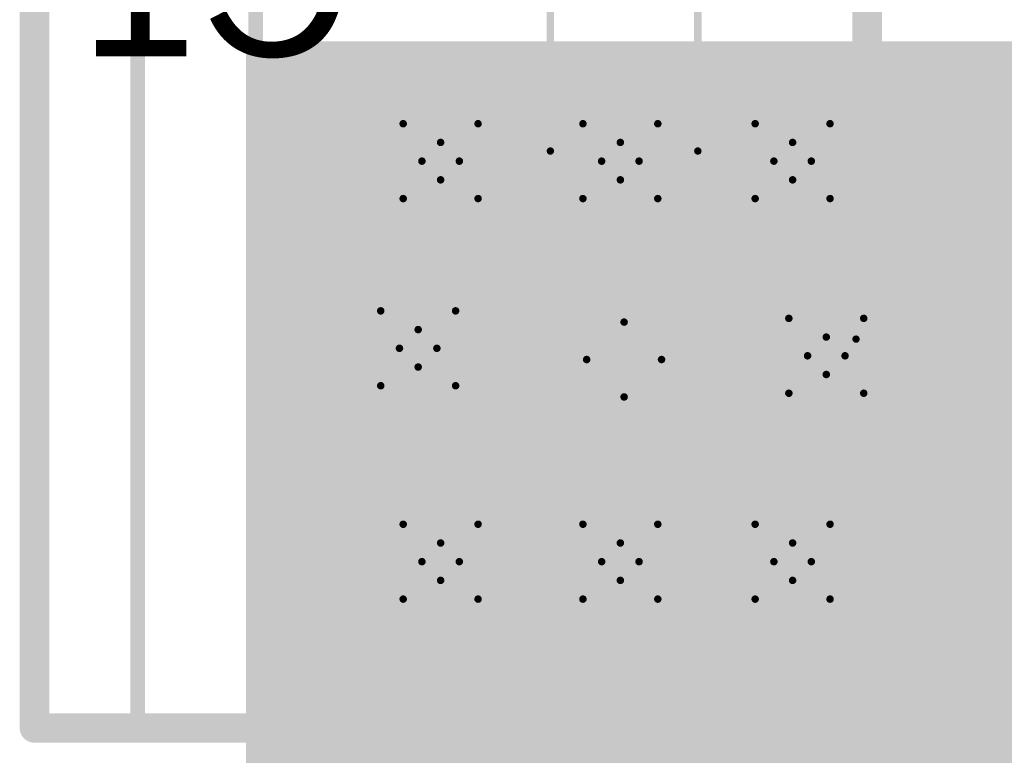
# Model space of a CAD drawing. Header units: inches. Extents: x -0.5 to 14.5, y -1.3 to 8.2.
# Tile 6 of 196: x 0.043 to 0.306, y 1.354 to 1.551. Entities that reach past the tile are written whole.
import ezdxf

# ---------------------------------------------------------------- set-up
doc = ezdxf.new("R2010")
doc.units = ezdxf.units.IN
doc.header["$MEASUREMENT"] = 0
for name, color, linetype in [('Bottom Layer', 5, 'Continuous'), ('Bottom Overlay', 54, 'Continuous'), ('Bottom Paste', 16, 'Continuous'), ('Bottom Solder', 6, 'Continuous'), ('Drill Drawing', 1, 'Continuous'), ('M4 3D STEP Bottom', 56, 'Continuous'), ('M5 Assembly Top', 56, 'Continuous'), ('M6 Assembly Bottom', 56, 'Continuous'), ('Multi-Layer', 9, 'Continuous'), ('Pad Holes', 156, 'Continuous'), ('Signal Layer 1', 16, 'Continuous'), ('Signal Layer 2', 76, 'Continuous'), ('Top Layer', 1, 'Continuous'), ('Top Overlay', 2, 'Continuous'), ('Top Solder', 216, 'Continuous'), ('Via Holes', 16, 'Continuous')]:
    doc.layers.add(name, color=color, linetype=linetype)
doc.styles.add('Arial', font='txt', dxfattribs={"height": 0.2})

# ---------------------------------------------------------------- blocks, each defined once
blk = doc.blocks.new('FP_CGA6P1X7R2A106K250AC_1210_MFG_B_144')
at = {"layer": 'Bottom Layer'}
h = blk.add_hatch(color=5, dxfattribs=at)
edge = h.paths.add_edge_path()
edge.add_arc((-0.08467, 0.04136), 0.00195, 90, 180)
edge.add_line((-0.08661, 0.04136), (-0.08661, -0.04136))
edge.add_arc((-0.08467, -0.04136), 0.00195, 180, 270)
edge.add_line((-0.08467, -0.04331), (-0.04526, -0.04331))
edge.add_arc((-0.04526, -0.04136), 0.00195, 270, 360)
edge.add_line((-0.04331, -0.04136), (-0.04331, 0.04136))
edge.add_arc((-0.04526, 0.04136), 0.00195, 0, 90)
edge.add_line((-0.04526, 0.04331), (-0.08467, 0.04331))
h = blk.add_hatch(color=5, dxfattribs=at)
edge = h.paths.add_edge_path()
edge.add_arc((0.04526, 0.04136), 0.00195, 90, 180)
edge.add_line((0.04331, 0.04136), (0.04331, -0.04136))
edge.add_arc((0.04526, -0.04136), 0.00195, 180, 270)
edge.add_line((0.04526, -0.04331), (0.08467, -0.04331))
edge.add_arc((0.08467, -0.04136), 0.00195, 270, 360)
edge.add_line((0.08661, -0.04136), (0.08661, 0.04136))
edge.add_arc((0.08467, 0.04136), 0.00195, 0, 90)
edge.add_line((0.08467, 0.04331), (0.04526, 0.04331))
at = {"layer": 'Bottom Paste'}
h = blk.add_hatch(color=16, dxfattribs=at)
edge = h.paths.add_edge_path()
edge.add_arc((-0.08467, 0.04136), 0.00195, 90, 180)
edge.add_line((-0.08661, 0.04136), (-0.08661, -0.04136))
edge.add_arc((-0.08467, -0.04136), 0.00195, 180, 270)
edge.add_line((-0.08467, -0.04331), (-0.04526, -0.04331))
edge.add_arc((-0.04526, -0.04136), 0.00195, 270, 360)
edge.add_line((-0.04331, -0.04136), (-0.04331, 0.04136))
edge.add_arc((-0.04526, 0.04136), 0.00195, 0, 90)
edge.add_line((-0.04526, 0.04331), (-0.08467, 0.04331))
h = blk.add_hatch(color=16, dxfattribs=at)
edge = h.paths.add_edge_path()
edge.add_arc((0.04526, 0.04136), 0.00195, 90, 180)
edge.add_line((0.04331, 0.04136), (0.04331, -0.04136))
edge.add_arc((0.04526, -0.04136), 0.00195, 180, 270)
edge.add_line((0.04526, -0.04331), (0.08467, -0.04331))
edge.add_arc((0.08467, -0.04136), 0.00195, 270, 360)
edge.add_line((0.08661, -0.04136), (0.08661, 0.04136))
edge.add_arc((0.08467, 0.04136), 0.00195, 0, 90)
edge.add_line((0.08467, 0.04331), (0.04526, 0.04331))
at = {"layer": 'Bottom Solder'}
h = blk.add_hatch(color=6, dxfattribs=at)
edge = h.paths.add_edge_path()
edge.add_arc((-0.08467, 0.04136), 0.00195, 90, 180)
edge.add_line((-0.08661, 0.04136), (-0.08661, -0.04136))
edge.add_arc((-0.08467, -0.04136), 0.00195, 180, 270)
edge.add_line((-0.08467, -0.04331), (-0.04526, -0.04331))
edge.add_arc((-0.04526, -0.04136), 0.00195, 270, 360)
edge.add_line((-0.04331, -0.04136), (-0.04331, 0.04136))
edge.add_arc((-0.04526, 0.04136), 0.00195, 0, 90)
edge.add_line((-0.04526, 0.04331), (-0.08467, 0.04331))
h = blk.add_hatch(color=6, dxfattribs=at)
edge = h.paths.add_edge_path()
edge.add_arc((0.04526, 0.04136), 0.00195, 90, 180)
edge.add_line((0.04331, 0.04136), (0.04331, -0.04136))
edge.add_arc((0.04526, -0.04136), 0.00195, 180, 270)
edge.add_line((0.04526, -0.04331), (0.08467, -0.04331))
edge.add_arc((0.08467, -0.04136), 0.00195, 270, 360)
edge.add_line((0.08661, -0.04136), (0.08661, 0.04136))
edge.add_arc((0.08467, 0.04136), 0.00195, 0, 90)
edge.add_line((0.08467, 0.04331), (0.04526, 0.04331))
at = {"layer": 'Bottom Overlay'}
for points in [[(0.02854, 0.05512, 0.00591, 0.00591, 0), (-0.02854, 0.05512, 0.00591, 0.00591, 0)], [(0.02854, -0.05512, 0.00591, 0.00591, 0), (-0.02854, -0.05512, 0.00591, 0.00591, 0)]]:
    blk.add_lwpolyline(points, format="xyseb", dxfattribs=at)
for points in [[(-0.03002, 0.05512, 0.00295, 0.00295, 1), (-0.02707, 0.05512, 0.00295, 0.00295, 1)], [(0.02707, 0.05512, 0.00295, 0.00295, 1), (0.03002, 0.05512, 0.00295, 0.00295, 1)], [(-0.03002, -0.05512, 0.00295, 0.00295, 1), (-0.02707, -0.05512, 0.00295, 0.00295, 1)], [(0.02707, -0.05512, 0.00295, 0.00295, 1), (0.03002, -0.05512, 0.00295, 0.00295, 1)]]:
    blk.add_lwpolyline(points, format="xyseb", close=True, dxfattribs=at)
at = {"layer": 'M4 3D STEP Bottom'}
for points in [[(0.09055, 0.05906, 0.00197, 0.00197, 0), (-0.09055, 0.05906, 0.00197, 0.00197, 0)], [(-0.09055, -0.05906, 0.00197, 0.00197, 0), (-0.09055, 0.05906, 0.00197, 0.00197, 0)], [(0.09055, -0.05906, 0.00197, 0.00197, 0), (0.09055, 0.05906, 0.00197, 0.00197, 0)], [(0.09055, -0.05906, 0.00197, 0.00197, 0), (-0.09055, -0.05906, 0.00197, 0.00197, 0)]]:
    blk.add_lwpolyline(points, format="xyseb", dxfattribs=at)
for points in [[(-0.09104, 0.05906, 0.000984, 0.000984, 1), (-0.09006, 0.05906, 0.000984, 0.000984, 1)], [(-0.09104, 0.05906, 0.000984, 0.000984, 1), (-0.09006, 0.05906, 0.000984, 0.000984, 1)], [(0.09006, 0.05906, 0.000984, 0.000984, 1), (0.09104, 0.05906, 0.000984, 0.000984, 1)], [(0.09006, 0.05906, 0.000984, 0.000984, 1), (0.09104, 0.05906, 0.000984, 0.000984, 1)], [(-0.09104, -0.05906, 0.000984, 0.000984, 1), (-0.09006, -0.05906, 0.000984, 0.000984, 1)], [(-0.09104, -0.05906, 0.000984, 0.000984, 1), (-0.09006, -0.05906, 0.000984, 0.000984, 1)], [(0.09006, -0.05906, 0.000984, 0.000984, 1), (0.09104, -0.05906, 0.000984, 0.000984, 1)], [(0.09006, -0.05906, 0.000984, 0.000984, 1), (0.09104, -0.05906, 0.000984, 0.000984, 1)]]:
    blk.add_lwpolyline(points, format="xyseb", close=True, dxfattribs=at)
at = {"layer": 'M6 Assembly Bottom'}
for points in [[(0.07087, 0.05512, 0.00591, 0.00591, 0), (-0.07087, 0.05512, 0.00591, 0.00591, 0)], [(-0.07087, -0.05512, 0.00591, 0.00591, 0), (-0.07087, 0.05512, 0.00591, 0.00591, 0)], [(0.07087, -0.05512, 0.00591, 0.00591, 0), (0.07087, 0.05512, 0.00591, 0.00591, 0)], [(0.07087, -0.05512, 0.00591, 0.00591, 0), (-0.07087, -0.05512, 0.00591, 0.00591, 0)]]:
    blk.add_lwpolyline(points, format="xyseb", dxfattribs=at)
for points in [[(-0.07234, 0.05512, 0.00295, 0.00295, 1), (-0.06939, 0.05512, 0.00295, 0.00295, 1)], [(-0.07234, 0.05512, 0.00295, 0.00295, 1), (-0.06939, 0.05512, 0.00295, 0.00295, 1)], [(0.06939, 0.05512, 0.00295, 0.00295, 1), (0.07234, 0.05512, 0.00295, 0.00295, 1)], [(0.06939, 0.05512, 0.00295, 0.00295, 1), (0.07234, 0.05512, 0.00295, 0.00295, 1)], [(-0.07234, -0.05512, 0.00295, 0.00295, 1), (-0.06939, -0.05512, 0.00295, 0.00295, 1)], [(-0.07234, -0.05512, 0.00295, 0.00295, 1), (-0.06939, -0.05512, 0.00295, 0.00295, 1)], [(0.06939, -0.05512, 0.00295, 0.00295, 1), (0.07234, -0.05512, 0.00295, 0.00295, 1)], [(0.06939, -0.05512, 0.00295, 0.00295, 1), (0.07234, -0.05512, 0.00295, 0.00295, 1)]]:
    blk.add_lwpolyline(points, format="xyseb", close=True, dxfattribs=at)
at = {"layer": 'M6 Assembly Bottom', "style": 'Arial', "text_generation_flag": 2}
blk.add_text('C2', height=0.019685, rotation=-180, dxfattribs=at).set_placement((0.00197, 0.00459))
blk = doc.blocks.new('0603S_B_145')
at = {"layer": 'Bottom Layer'}
for points in [[(-0.02, 0.0175), (-0.02, -0.0175), (-0.04, -0.0175), (-0.04, 0.0175)], [(0.04, 0.0175), (0.04, -0.0175), (0.02, -0.0175), (0.02, 0.0175)]]:
    blk.add_hatch(color=5, dxfattribs=at).paths.add_polyline_path(points)
at = {"layer": 'Bottom Paste'}
for points in [[(-0.02, 0.0175), (-0.02, -0.0175), (-0.04, -0.0175), (-0.04, 0.0175)], [(0.04, 0.0175), (0.04, -0.0175), (0.02, -0.0175), (0.02, 0.0175)]]:
    blk.add_hatch(color=16, dxfattribs=at).paths.add_polyline_path(points)
at = {"layer": 'Bottom Solder'}
for points in [[(-0.01803, 0.01947), (-0.01803, -0.01947), (-0.04197, -0.01947), (-0.04197, 0.01947)], [(0.04197, 0.01947), (0.04197, -0.01947), (0.01803, -0.01947), (0.01803, 0.01947)]]:
    blk.add_hatch(color=6, dxfattribs=at).paths.add_polyline_path(points)
at = {"layer": 'M6 Assembly Bottom'}
for points in [[(0.04331, 0.01969, 0.00197, 0.00197, 0), (-0.04331, 0.01969, 0.00197, 0.00197, 0)], [(-0.04331, -0.01969, 0.00197, 0.00197, 0), (-0.04331, 0.01969, 0.00197, 0.00197, 0)], [(0.04331, -0.01969, 0.00197, 0.00197, 0), (0.04331, 0.01969, 0.00197, 0.00197, 0)], [(0.04331, -0.01969, 0.00197, 0.00197, 0), (-0.04331, -0.01969, 0.00197, 0.00197, 0)]]:
    blk.add_lwpolyline(points, format="xyseb", dxfattribs=at)
for points in [[(-0.0438, 0.01969, 0.000984, 0.000984, 1), (-0.04281, 0.01969, 0.000984, 0.000984, 1)], [(-0.0438, 0.01969, 0.000984, 0.000984, 1), (-0.04281, 0.01969, 0.000984, 0.000984, 1)], [(0.04281, 0.01969, 0.000984, 0.000984, 1), (0.0438, 0.01969, 0.000984, 0.000984, 1)], [(0.04281, 0.01969, 0.000984, 0.000984, 1), (0.0438, 0.01969, 0.000984, 0.000984, 1)], [(-0.0438, -0.01969, 0.000984, 0.000984, 1), (-0.04281, -0.01969, 0.000984, 0.000984, 1)], [(-0.0438, -0.01969, 0.000984, 0.000984, 1), (-0.04281, -0.01969, 0.000984, 0.000984, 1)], [(0.04281, -0.01969, 0.000984, 0.000984, 1), (0.0438, -0.01969, 0.000984, 0.000984, 1)], [(0.04281, -0.01969, 0.000984, 0.000984, 1), (0.0438, -0.01969, 0.000984, 0.000984, 1)]]:
    blk.add_lwpolyline(points, format="xyseb", close=True, dxfattribs=at)
at = {"layer": 'M6 Assembly Bottom', "style": 'Arial', "text_generation_flag": 2}
blk.add_text('C1', height=0.018, rotation=-180, dxfattribs=at).set_placement((-0.03248, 0.00886))
blk = doc.blocks.new('W_____691101710002_158')
at = {"layer": 'Bottom Layer'}
h = blk.add_hatch(color=5, dxfattribs=at)
edge = h.paths.add_edge_path()
edge.add_arc((0.09843, 0), 0.03543, 0, 360)
at = {"layer": 'Bottom Solder'}
h = blk.add_hatch(color=6, dxfattribs=at)
edge = h.paths.add_edge_path()
edge.add_arc((0.09843, 0), 0.0374, 0, 360)
at = {"layer": 'Multi-Layer'}
h = blk.add_hatch(color=9, dxfattribs=at)
edge = h.paths.add_edge_path()
edge.add_arc((0.09843, 0), 0.03543, 0, 360)
at = {"layer": 'Pad Holes'}
h = blk.add_hatch(color=7, dxfattribs=at)
edge = h.paths.add_edge_path()
edge.add_arc((0.09843, 0), 0.02559, 0, 360)
at = {"layer": 'Signal Layer 1'}
h = blk.add_hatch(color=16, dxfattribs=at)
edge = h.paths.add_edge_path()
edge.add_arc((0.09843, 0), 0.03543, 0, 360)
at = {"layer": 'Signal Layer 2'}
h = blk.add_hatch(color=76, dxfattribs=at)
edge = h.paths.add_edge_path()
edge.add_arc((0.09843, 0), 0.03543, 0, 360)
at = {"layer": 'Top Layer'}
h = blk.add_hatch(color=1, dxfattribs=at)
edge = h.paths.add_edge_path()
edge.add_arc((0.09843, 0), 0.03543, 0, 360)
at = {"layer": 'Top Solder'}
h = blk.add_hatch(color=216, dxfattribs=at)
edge = h.paths.add_edge_path()
edge.add_arc((0.09843, 0), 0.0374, 0, 360)
at = {"layer": 'M5 Assembly Top'}
for points in [[(0.19685, -0.15748, 0.00394, 0.00394, 0), (0.19685, 0.19685, 0.00394, 0.00394, 0)], [(0.19685, -0.04528, 0.00394, 0.00394, 0), (0.17323, -0.03544, 0.00394, 0.00394, 0)], [(0.17323, -0.08268, 0.00394, 0.00394, 0), (0.17323, -0.03544, 0.00394, 0.00394, 0)], [(0.17323, -0.08268, 0.00394, 0.00394, 0), (0.19685, -0.07284, 0.00394, 0.00394, 0)], [(0.19685, -0.09843, 0.00394, 0.00394, 0), (-0.19685, -0.09843, 0.00394, 0.00394, 0)], [(0.19685, -0.12992, 0.00394, 0.00394, 0), (-0.19685, -0.12992, 0.00394, 0.00394, 0)], [(0.19685, -0.15748, 0.00394, 0.00394, 0), (-0.19685, -0.15748, 0.00394, 0.00394, 0)]]:
    blk.add_lwpolyline(points, format="xyseb", dxfattribs=at)
for points in [[(0.17224, -0.03544, 0.00197, 0.00197, 1), (0.17421, -0.03544, 0.00197, 0.00197, 1)], [(0.17224, -0.03544, 0.00197, 0.00197, 1), (0.17421, -0.03544, 0.00197, 0.00197, 1)], [(0.19586, -0.04528, 0.00197, 0.00197, 1), (0.19783, -0.04528, 0.00197, 0.00197, 1)], [(0.19586, -0.07284, 0.00197, 0.00197, 1), (0.19783, -0.07284, 0.00197, 0.00197, 1)], [(0.17224, -0.08268, 0.00197, 0.00197, 1), (0.17421, -0.08268, 0.00197, 0.00197, 1)], [(0.17224, -0.08268, 0.00197, 0.00197, 1), (0.17421, -0.08268, 0.00197, 0.00197, 1)], [(0.19586, -0.09843, 0.00197, 0.00197, 1), (0.19783, -0.09843, 0.00197, 0.00197, 1)], [(0.19586, -0.12992, 0.00197, 0.00197, 1), (0.19783, -0.12992, 0.00197, 0.00197, 1)], [(0.19586, -0.15748, 0.00197, 0.00197, 1), (0.19783, -0.15748, 0.00197, 0.00197, 1)], [(0.19586, -0.15748, 0.00197, 0.00197, 1), (0.19783, -0.15748, 0.00197, 0.00197, 1)]]:
    blk.add_lwpolyline(points, format="xyseb", close=True, dxfattribs=at)
at = {"layer": 'Top Overlay'}
for points in [[(0.19685, -0.15748, 0.00787, 0.00787, 0), (0.19685, 0.13189, 0.00787, 0.00787, 0)], [(0.19685, -0.15748, 0.00787, 0.00787, 0), (-0.19685, -0.15748, 0.00787, 0.00787, 0)]]:
    blk.add_lwpolyline(points, format="xyseb", dxfattribs=at)
blk.add_lwpolyline([(0.19488, -0.15748, 0.00394, 0.00394, 1), (0.19882, -0.15748, 0.00394, 0.00394, 1)], format="xyseb", close=True, dxfattribs=at)
blk.add_lwpolyline([(0.19488, -0.15748, 0.00394, 0.00394, 1), (0.19882, -0.15748, 0.00394, 0.00394, 1)], format="xyseb", close=True, dxfattribs=at)

msp = doc.modelspace()

# ---------------------------------------------------------------- hatches: boundary and pattern name
at = {"layer": 'Bottom Layer'}
msp.add_hatch(color=5, dxfattribs=at).paths.add_polyline_path([(0.553, 1.38628), (0.3753, 1.218), (0.103, 1.218), (0.103, 1.545), (0.553, 1.545)])
h = msp.add_hatch(color=5, dxfattribs=at)
edge = h.paths.add_edge_path()
edge.add_arc((0.155, 1.513), 0.01, 0, 360)
h = msp.add_hatch(color=5, dxfattribs=at)
edge = h.paths.add_edge_path()
edge.add_arc((0.203, 1.513), 0.01, 0, 360)
h = msp.add_hatch(color=5, dxfattribs=at)
edge = h.paths.add_edge_path()
edge.add_arc((0.249, 1.513), 0.01, 0, 360)
h = msp.add_hatch(color=5, dxfattribs=at)
edge = h.paths.add_edge_path()
edge.add_arc((0.149, 1.463), 0.01, 0, 360)
h = msp.add_hatch(color=5, dxfattribs=at)
edge = h.paths.add_edge_path()
edge.add_arc((0.258, 1.461), 0.01, 0, 360)
h = msp.add_hatch(color=5, dxfattribs=at)
edge = h.paths.add_edge_path()
edge.add_arc((0.155, 1.406), 0.01, 0, 360)
h = msp.add_hatch(color=5, dxfattribs=at)
edge = h.paths.add_edge_path()
edge.add_arc((0.203, 1.406), 0.01, 0, 360)
h = msp.add_hatch(color=5, dxfattribs=at)
edge = h.paths.add_edge_path()
edge.add_arc((0.249, 1.406), 0.01, 0, 360)
at = {"layer": 'Bottom Solder'}
h = msp.add_hatch(color=6, dxfattribs=at)
edge = h.paths.add_edge_path()
edge.add_arc((0.155, 1.513), 0.01197, 0, 360)
h = msp.add_hatch(color=6, dxfattribs=at)
edge = h.paths.add_edge_path()
edge.add_arc((0.203, 1.513), 0.01197, 0, 360)
h = msp.add_hatch(color=6, dxfattribs=at)
edge = h.paths.add_edge_path()
edge.add_arc((0.249, 1.513), 0.01197, 0, 360)
h = msp.add_hatch(color=6, dxfattribs=at)
edge = h.paths.add_edge_path()
edge.add_arc((0.149, 1.463), 0.01197, 0, 360)
h = msp.add_hatch(color=6, dxfattribs=at)
edge = h.paths.add_edge_path()
edge.add_arc((0.258, 1.461), 0.01197, 0, 360)
h = msp.add_hatch(color=6, dxfattribs=at)
edge = h.paths.add_edge_path()
edge.add_arc((0.155, 1.406), 0.01197, 0, 360)
h = msp.add_hatch(color=6, dxfattribs=at)
edge = h.paths.add_edge_path()
edge.add_arc((0.203, 1.406), 0.01197, 0, 360)
h = msp.add_hatch(color=6, dxfattribs=at)
edge = h.paths.add_edge_path()
edge.add_arc((0.249, 1.406), 0.01197, 0, 360)
at = {"layer": 'Signal Layer 1'}
h = msp.add_hatch(color=16, dxfattribs=at)
edge = h.paths.add_edge_path()
edge.add_arc((0.155, 1.513), 0.01, 0, 360)
h = msp.add_hatch(color=16, dxfattribs=at)
edge = h.paths.add_edge_path()
edge.add_arc((0.203, 1.513), 0.01, 0, 360)
h = msp.add_hatch(color=16, dxfattribs=at)
edge = h.paths.add_edge_path()
edge.add_arc((0.249, 1.513), 0.01, 0, 360)
h = msp.add_hatch(color=16, dxfattribs=at)
edge = h.paths.add_edge_path()
edge.add_arc((0.149, 1.463), 0.01, 0, 360)
h = msp.add_hatch(color=16, dxfattribs=at)
edge = h.paths.add_edge_path()
edge.add_arc((0.258, 1.461), 0.01, 0, 360)
h = msp.add_hatch(color=16, dxfattribs=at)
edge = h.paths.add_edge_path()
edge.add_arc((0.155, 1.406), 0.01, 0, 360)
h = msp.add_hatch(color=16, dxfattribs=at)
edge = h.paths.add_edge_path()
edge.add_arc((0.203, 1.406), 0.01, 0, 360)
h = msp.add_hatch(color=16, dxfattribs=at)
edge = h.paths.add_edge_path()
edge.add_arc((0.249, 1.406), 0.01, 0, 360)
at = {"layer": 'Signal Layer 2'}
h = msp.add_hatch(color=76, dxfattribs=at)
edge = h.paths.add_edge_path()
edge.add_arc((0.155, 1.513), 0.01, 0, 360)
h = msp.add_hatch(color=76, dxfattribs=at)
edge = h.paths.add_edge_path()
edge.add_arc((0.203, 1.513), 0.01, 0, 360)
h = msp.add_hatch(color=76, dxfattribs=at)
edge = h.paths.add_edge_path()
edge.add_arc((0.249, 1.513), 0.01, 0, 360)
h = msp.add_hatch(color=76, dxfattribs=at)
edge = h.paths.add_edge_path()
edge.add_arc((0.149, 1.463), 0.01, 0, 360)
h = msp.add_hatch(color=76, dxfattribs=at)
edge = h.paths.add_edge_path()
edge.add_arc((0.258, 1.461), 0.01, 0, 360)
h = msp.add_hatch(color=76, dxfattribs=at)
edge = h.paths.add_edge_path()
edge.add_arc((0.155, 1.406), 0.01, 0, 360)
h = msp.add_hatch(color=76, dxfattribs=at)
edge = h.paths.add_edge_path()
edge.add_arc((0.203, 1.406), 0.01, 0, 360)
h = msp.add_hatch(color=76, dxfattribs=at)
edge = h.paths.add_edge_path()
edge.add_arc((0.249, 1.406), 0.01, 0, 360)
at = {"layer": 'Top Layer'}
msp.add_hatch(color=1, dxfattribs=at).paths.add_polyline_path([(0.299, 1.222), (0.109, 1.222), (0.109, 1.545), (0.299, 1.545)])
h = msp.add_hatch(color=1, dxfattribs=at)
edge = h.paths.add_edge_path()
edge.add_arc((0.155, 1.513), 0.01, 0, 360)
h = msp.add_hatch(color=1, dxfattribs=at)
edge = h.paths.add_edge_path()
edge.add_arc((0.203, 1.513), 0.01, 0, 360)
h = msp.add_hatch(color=1, dxfattribs=at)
edge = h.paths.add_edge_path()
edge.add_arc((0.249, 1.513), 0.01, 0, 360)
h = msp.add_hatch(color=1, dxfattribs=at)
edge = h.paths.add_edge_path()
edge.add_arc((0.149, 1.463), 0.01, 0, 360)
h = msp.add_hatch(color=1, dxfattribs=at)
edge = h.paths.add_edge_path()
edge.add_arc((0.258, 1.461), 0.01, 0, 360)
h = msp.add_hatch(color=1, dxfattribs=at)
edge = h.paths.add_edge_path()
edge.add_arc((0.155, 1.406), 0.01, 0, 360)
h = msp.add_hatch(color=1, dxfattribs=at)
edge = h.paths.add_edge_path()
edge.add_arc((0.203, 1.406), 0.01, 0, 360)
h = msp.add_hatch(color=1, dxfattribs=at)
edge = h.paths.add_edge_path()
edge.add_arc((0.249, 1.406), 0.01, 0, 360)
at = {"layer": 'Top Solder'}
h = msp.add_hatch(color=216, dxfattribs=at)
edge = h.paths.add_edge_path()
edge.add_arc((0.155, 1.513), 0.01197, 0, 360)
h = msp.add_hatch(color=216, dxfattribs=at)
edge = h.paths.add_edge_path()
edge.add_arc((0.203, 1.513), 0.01197, 0, 360)
h = msp.add_hatch(color=216, dxfattribs=at)
edge = h.paths.add_edge_path()
edge.add_arc((0.249, 1.513), 0.01197, 0, 360)
h = msp.add_hatch(color=216, dxfattribs=at)
edge = h.paths.add_edge_path()
edge.add_arc((0.149, 1.463), 0.01197, 0, 360)
h = msp.add_hatch(color=216, dxfattribs=at)
edge = h.paths.add_edge_path()
edge.add_arc((0.258, 1.461), 0.01197, 0, 360)
h = msp.add_hatch(color=216, dxfattribs=at)
edge = h.paths.add_edge_path()
edge.add_arc((0.155, 1.406), 0.01197, 0, 360)
h = msp.add_hatch(color=216, dxfattribs=at)
edge = h.paths.add_edge_path()
edge.add_arc((0.203, 1.406), 0.01197, 0, 360)
h = msp.add_hatch(color=216, dxfattribs=at)
edge = h.paths.add_edge_path()
edge.add_arc((0.249, 1.406), 0.01197, 0, 360)
at = {"layer": 'Via Holes'}
h = msp.add_hatch(color=7, dxfattribs=at)
edge = h.paths.add_edge_path()
edge.add_arc((0.155, 1.513), 0.004, 0, 360)
h = msp.add_hatch(color=7, dxfattribs=at)
edge = h.paths.add_edge_path()
edge.add_arc((0.203, 1.513), 0.004, 0, 360)
h = msp.add_hatch(color=7, dxfattribs=at)
edge = h.paths.add_edge_path()
edge.add_arc((0.249, 1.513), 0.004, 0, 360)
h = msp.add_hatch(color=7, dxfattribs=at)
edge = h.paths.add_edge_path()
edge.add_arc((0.149, 1.463), 0.004, 0, 360)
h = msp.add_hatch(color=7, dxfattribs=at)
edge = h.paths.add_edge_path()
edge.add_arc((0.258, 1.461), 0.004, 0, 360)
h = msp.add_hatch(color=7, dxfattribs=at)
edge = h.paths.add_edge_path()
edge.add_arc((0.155, 1.406), 0.004, 0, 360)
h = msp.add_hatch(color=7, dxfattribs=at)
edge = h.paths.add_edge_path()
edge.add_arc((0.203, 1.406), 0.004, 0, 360)
h = msp.add_hatch(color=7, dxfattribs=at)
edge = h.paths.add_edge_path()
edge.add_arc((0.249, 1.406), 0.004, 0, 360)

# ---------------------------------------------------------------- linework, layer by layer
at = {"layer": 'Drill Drawing'}
for points in [[(0.145, 1.523, 0.002, 0.002, 0), (0.155, 1.518, 0.002, 0.002, 0)], [(0.145, 1.523, 0.002, 0.002, 0), (0.15, 1.513, 0.002, 0.002, 0)], [(0.155, 1.518, 0.002, 0.002, 0), (0.165, 1.523, 0.002, 0.002, 0)], [(0.16, 1.513, 0.002, 0.002, 0), (0.165, 1.523, 0.002, 0.002, 0)], [(0.193, 1.523, 0.002, 0.002, 0), (0.203, 1.518, 0.002, 0.002, 0)], [(0.193, 1.523, 0.002, 0.002, 0), (0.198, 1.513, 0.002, 0.002, 0)], [(0.203, 1.518, 0.002, 0.002, 0), (0.213, 1.523, 0.002, 0.002, 0)], [(0.208, 1.513, 0.002, 0.002, 0), (0.213, 1.523, 0.002, 0.002, 0)], [(0.239, 1.523, 0.002, 0.002, 0), (0.249, 1.518, 0.002, 0.002, 0)], [(0.239, 1.523, 0.002, 0.002, 0), (0.244, 1.513, 0.002, 0.002, 0)], [(0.249, 1.518, 0.002, 0.002, 0), (0.259, 1.523, 0.002, 0.002, 0)], [(0.254, 1.513, 0.002, 0.002, 0), (0.259, 1.523, 0.002, 0.002, 0)], [(0.145, 1.503, 0.002, 0.002, 0), (0.15, 1.513, 0.002, 0.002, 0)], [(0.16, 1.513, 0.002, 0.002, 0), (0.165, 1.503, 0.002, 0.002, 0)], [(0.193, 1.503, 0.002, 0.002, 0), (0.198, 1.513, 0.002, 0.002, 0)], [(0.208, 1.513, 0.002, 0.002, 0), (0.213, 1.503, 0.002, 0.002, 0)], [(0.239, 1.503, 0.002, 0.002, 0), (0.244, 1.513, 0.002, 0.002, 0)], [(0.254, 1.513, 0.002, 0.002, 0), (0.259, 1.503, 0.002, 0.002, 0)], [(0.145, 1.503, 0.002, 0.002, 0), (0.155, 1.508, 0.002, 0.002, 0)], [(0.155, 1.508, 0.002, 0.002, 0), (0.165, 1.503, 0.002, 0.002, 0)], [(0.193, 1.503, 0.002, 0.002, 0), (0.203, 1.508, 0.002, 0.002, 0)], [(0.203, 1.508, 0.002, 0.002, 0), (0.213, 1.503, 0.002, 0.002, 0)], [(0.239, 1.503, 0.002, 0.002, 0), (0.249, 1.508, 0.002, 0.002, 0)], [(0.249, 1.508, 0.002, 0.002, 0), (0.259, 1.503, 0.002, 0.002, 0)], [(0.139, 1.473, 0.002, 0.002, 0), (0.149, 1.468, 0.002, 0.002, 0)], [(0.139, 1.473, 0.002, 0.002, 0), (0.144, 1.463, 0.002, 0.002, 0)], [(0.149, 1.468, 0.002, 0.002, 0), (0.159, 1.473, 0.002, 0.002, 0)], [(0.154, 1.463, 0.002, 0.002, 0), (0.159, 1.473, 0.002, 0.002, 0)], [(0.194, 1.46, 0.002, 0.002, 0), (0.204, 1.47, 0.002, 0.002, 0)], [(0.204, 1.47, 0.002, 0.002, 0), (0.214, 1.46, 0.002, 0.002, 0)], [(0.248, 1.471, 0.002, 0.002, 0), (0.258, 1.466, 0.002, 0.002, 0)], [(0.248, 1.471, 0.002, 0.002, 0), (0.253, 1.461, 0.002, 0.002, 0)], [(0.258, 1.466, 0.002, 0.002, 0), (0.268, 1.471, 0.002, 0.002, 0)], [(0.263, 1.461, 0.002, 0.002, 0), (0.268, 1.471, 0.002, 0.002, 0)], [(0.139, 1.453, 0.002, 0.002, 0), (0.144, 1.463, 0.002, 0.002, 0)], [(0.154, 1.463, 0.002, 0.002, 0), (0.159, 1.453, 0.002, 0.002, 0)], [(0.194, 1.46, 0.002, 0.002, 0), (0.204, 1.45, 0.002, 0.002, 0)], [(0.204, 1.45, 0.002, 0.002, 0), (0.214, 1.46, 0.002, 0.002, 0)], [(0.248, 1.451, 0.002, 0.002, 0), (0.253, 1.461, 0.002, 0.002, 0)], [(0.263, 1.461, 0.002, 0.002, 0), (0.268, 1.451, 0.002, 0.002, 0)], [(0.139, 1.453, 0.002, 0.002, 0), (0.149, 1.458, 0.002, 0.002, 0)], [(0.149, 1.458, 0.002, 0.002, 0), (0.159, 1.453, 0.002, 0.002, 0)], [(0.248, 1.451, 0.002, 0.002, 0), (0.258, 1.456, 0.002, 0.002, 0)], [(0.258, 1.456, 0.002, 0.002, 0), (0.268, 1.451, 0.002, 0.002, 0)], [(0.145, 1.416, 0.002, 0.002, 0), (0.155, 1.411, 0.002, 0.002, 0)], [(0.145, 1.416, 0.002, 0.002, 0), (0.15, 1.406, 0.002, 0.002, 0)], [(0.155, 1.411, 0.002, 0.002, 0), (0.165, 1.416, 0.002, 0.002, 0)], [(0.16, 1.406, 0.002, 0.002, 0), (0.165, 1.416, 0.002, 0.002, 0)], [(0.193, 1.416, 0.002, 0.002, 0), (0.203, 1.411, 0.002, 0.002, 0)], [(0.193, 1.416, 0.002, 0.002, 0), (0.198, 1.406, 0.002, 0.002, 0)], [(0.203, 1.411, 0.002, 0.002, 0), (0.213, 1.416, 0.002, 0.002, 0)], [(0.208, 1.406, 0.002, 0.002, 0), (0.213, 1.416, 0.002, 0.002, 0)], [(0.239, 1.416, 0.002, 0.002, 0), (0.249, 1.411, 0.002, 0.002, 0)], [(0.239, 1.416, 0.002, 0.002, 0), (0.244, 1.406, 0.002, 0.002, 0)], [(0.249, 1.411, 0.002, 0.002, 0), (0.259, 1.416, 0.002, 0.002, 0)], [(0.254, 1.406, 0.002, 0.002, 0), (0.259, 1.416, 0.002, 0.002, 0)], [(0.145, 1.396, 0.002, 0.002, 0), (0.15, 1.406, 0.002, 0.002, 0)], [(0.16, 1.406, 0.002, 0.002, 0), (0.165, 1.396, 0.002, 0.002, 0)], [(0.193, 1.396, 0.002, 0.002, 0), (0.198, 1.406, 0.002, 0.002, 0)], [(0.208, 1.406, 0.002, 0.002, 0), (0.213, 1.396, 0.002, 0.002, 0)], [(0.239, 1.396, 0.002, 0.002, 0), (0.244, 1.406, 0.002, 0.002, 0)], [(0.254, 1.406, 0.002, 0.002, 0), (0.259, 1.396, 0.002, 0.002, 0)], [(0.145, 1.396, 0.002, 0.002, 0), (0.155, 1.401, 0.002, 0.002, 0)], [(0.155, 1.401, 0.002, 0.002, 0), (0.165, 1.396, 0.002, 0.002, 0)], [(0.193, 1.396, 0.002, 0.002, 0), (0.203, 1.401, 0.002, 0.002, 0)], [(0.203, 1.401, 0.002, 0.002, 0), (0.213, 1.396, 0.002, 0.002, 0)], [(0.239, 1.396, 0.002, 0.002, 0), (0.249, 1.401, 0.002, 0.002, 0)], [(0.249, 1.401, 0.002, 0.002, 0), (0.259, 1.396, 0.002, 0.002, 0)]]:
    msp.add_lwpolyline(points, format="xyseb", dxfattribs=at)
for points in [[(0.1445, 1.523, 0.001, 0.001, 1), (0.1455, 1.523, 0.001, 0.001, 1)], [(0.1445, 1.523, 0.001, 0.001, 1), (0.1455, 1.523, 0.001, 0.001, 1)], [(0.1645, 1.523, 0.001, 0.001, 1), (0.1655, 1.523, 0.001, 0.001, 1)], [(0.1645, 1.523, 0.001, 0.001, 1), (0.1655, 1.523, 0.001, 0.001, 1)], [(0.1925, 1.523, 0.001, 0.001, 1), (0.1935, 1.523, 0.001, 0.001, 1)], [(0.1925, 1.523, 0.001, 0.001, 1), (0.1935, 1.523, 0.001, 0.001, 1)], [(0.2125, 1.523, 0.001, 0.001, 1), (0.2135, 1.523, 0.001, 0.001, 1)], [(0.2125, 1.523, 0.001, 0.001, 1), (0.2135, 1.523, 0.001, 0.001, 1)], [(0.2385, 1.523, 0.001, 0.001, 1), (0.2395, 1.523, 0.001, 0.001, 1)], [(0.2385, 1.523, 0.001, 0.001, 1), (0.2395, 1.523, 0.001, 0.001, 1)], [(0.2585, 1.523, 0.001, 0.001, 1), (0.2595, 1.523, 0.001, 0.001, 1)], [(0.2585, 1.523, 0.001, 0.001, 1), (0.2595, 1.523, 0.001, 0.001, 1)], [(0.1545, 1.518, 0.001, 0.001, 1), (0.1555, 1.518, 0.001, 0.001, 1)], [(0.1545, 1.518, 0.001, 0.001, 1), (0.1555, 1.518, 0.001, 0.001, 1)], [(0.2025, 1.518, 0.001, 0.001, 1), (0.2035, 1.518, 0.001, 0.001, 1)], [(0.2025, 1.518, 0.001, 0.001, 1), (0.2035, 1.518, 0.001, 0.001, 1)], [(0.2485, 1.518, 0.001, 0.001, 1), (0.2495, 1.518, 0.001, 0.001, 1)], [(0.2485, 1.518, 0.001, 0.001, 1), (0.2495, 1.518, 0.001, 0.001, 1)], [(0.1495, 1.513, 0.001, 0.001, 1), (0.1505, 1.513, 0.001, 0.001, 1)], [(0.1495, 1.513, 0.001, 0.001, 1), (0.1505, 1.513, 0.001, 0.001, 1)], [(0.1595, 1.513, 0.001, 0.001, 1), (0.1605, 1.513, 0.001, 0.001, 1)], [(0.1595, 1.513, 0.001, 0.001, 1), (0.1605, 1.513, 0.001, 0.001, 1)], [(0.1975, 1.513, 0.001, 0.001, 1), (0.1985, 1.513, 0.001, 0.001, 1)], [(0.1975, 1.513, 0.001, 0.001, 1), (0.1985, 1.513, 0.001, 0.001, 1)], [(0.2075, 1.513, 0.001, 0.001, 1), (0.2085, 1.513, 0.001, 0.001, 1)], [(0.2075, 1.513, 0.001, 0.001, 1), (0.2085, 1.513, 0.001, 0.001, 1)], [(0.2435, 1.513, 0.001, 0.001, 1), (0.2445, 1.513, 0.001, 0.001, 1)], [(0.2435, 1.513, 0.001, 0.001, 1), (0.2445, 1.513, 0.001, 0.001, 1)], [(0.2535, 1.513, 0.001, 0.001, 1), (0.2545, 1.513, 0.001, 0.001, 1)], [(0.2535, 1.513, 0.001, 0.001, 1), (0.2545, 1.513, 0.001, 0.001, 1)], [(0.1545, 1.508, 0.001, 0.001, 1), (0.1555, 1.508, 0.001, 0.001, 1)], [(0.1545, 1.508, 0.001, 0.001, 1), (0.1555, 1.508, 0.001, 0.001, 1)], [(0.2025, 1.508, 0.001, 0.001, 1), (0.2035, 1.508, 0.001, 0.001, 1)], [(0.2025, 1.508, 0.001, 0.001, 1), (0.2035, 1.508, 0.001, 0.001, 1)], [(0.2485, 1.508, 0.001, 0.001, 1), (0.2495, 1.508, 0.001, 0.001, 1)], [(0.2485, 1.508, 0.001, 0.001, 1), (0.2495, 1.508, 0.001, 0.001, 1)], [(0.1445, 1.503, 0.001, 0.001, 1), (0.1455, 1.503, 0.001, 0.001, 1)], [(0.1445, 1.503, 0.001, 0.001, 1), (0.1455, 1.503, 0.001, 0.001, 1)], [(0.1645, 1.503, 0.001, 0.001, 1), (0.1655, 1.503, 0.001, 0.001, 1)], [(0.1645, 1.503, 0.001, 0.001, 1), (0.1655, 1.503, 0.001, 0.001, 1)], [(0.1925, 1.503, 0.001, 0.001, 1), (0.1935, 1.503, 0.001, 0.001, 1)], [(0.1925, 1.503, 0.001, 0.001, 1), (0.1935, 1.503, 0.001, 0.001, 1)], [(0.2125, 1.503, 0.001, 0.001, 1), (0.2135, 1.503, 0.001, 0.001, 1)], [(0.2125, 1.503, 0.001, 0.001, 1), (0.2135, 1.503, 0.001, 0.001, 1)], [(0.2385, 1.503, 0.001, 0.001, 1), (0.2395, 1.503, 0.001, 0.001, 1)], [(0.2385, 1.503, 0.001, 0.001, 1), (0.2395, 1.503, 0.001, 0.001, 1)], [(0.2585, 1.503, 0.001, 0.001, 1), (0.2595, 1.503, 0.001, 0.001, 1)], [(0.2585, 1.503, 0.001, 0.001, 1), (0.2595, 1.503, 0.001, 0.001, 1)], [(0.1385, 1.473, 0.001, 0.001, 1), (0.1395, 1.473, 0.001, 0.001, 1)], [(0.1385, 1.473, 0.001, 0.001, 1), (0.1395, 1.473, 0.001, 0.001, 1)], [(0.1585, 1.473, 0.001, 0.001, 1), (0.1595, 1.473, 0.001, 0.001, 1)], [(0.1585, 1.473, 0.001, 0.001, 1), (0.1595, 1.473, 0.001, 0.001, 1)], [(0.2035, 1.47, 0.001, 0.001, 1), (0.2045, 1.47, 0.001, 0.001, 1)], [(0.2035, 1.47, 0.001, 0.001, 1), (0.2045, 1.47, 0.001, 0.001, 1)], [(0.2475, 1.471, 0.001, 0.001, 1), (0.2485, 1.471, 0.001, 0.001, 1)], [(0.2475, 1.471, 0.001, 0.001, 1), (0.2485, 1.471, 0.001, 0.001, 1)], [(0.2675, 1.471, 0.001, 0.001, 1), (0.2685, 1.471, 0.001, 0.001, 1)], [(0.2675, 1.471, 0.001, 0.001, 1), (0.2685, 1.471, 0.001, 0.001, 1)], [(0.1485, 1.468, 0.001, 0.001, 1), (0.1495, 1.468, 0.001, 0.001, 1)], [(0.1485, 1.468, 0.001, 0.001, 1), (0.1495, 1.468, 0.001, 0.001, 1)], [(0.2575, 1.466, 0.001, 0.001, 1), (0.2585, 1.466, 0.001, 0.001, 1)], [(0.2575, 1.466, 0.001, 0.001, 1), (0.2585, 1.466, 0.001, 0.001, 1)], [(0.1435, 1.463, 0.001, 0.001, 1), (0.1445, 1.463, 0.001, 0.001, 1)], [(0.1435, 1.463, 0.001, 0.001, 1), (0.1445, 1.463, 0.001, 0.001, 1)], [(0.1535, 1.463, 0.001, 0.001, 1), (0.1545, 1.463, 0.001, 0.001, 1)], [(0.1535, 1.463, 0.001, 0.001, 1), (0.1545, 1.463, 0.001, 0.001, 1)], [(0.1935, 1.46, 0.001, 0.001, 1), (0.1945, 1.46, 0.001, 0.001, 1)], [(0.1935, 1.46, 0.001, 0.001, 1), (0.1945, 1.46, 0.001, 0.001, 1)], [(0.2135, 1.46, 0.001, 0.001, 1), (0.2145, 1.46, 0.001, 0.001, 1)], [(0.2135, 1.46, 0.001, 0.001, 1), (0.2145, 1.46, 0.001, 0.001, 1)], [(0.2525, 1.461, 0.001, 0.001, 1), (0.2535, 1.461, 0.001, 0.001, 1)], [(0.2525, 1.461, 0.001, 0.001, 1), (0.2535, 1.461, 0.001, 0.001, 1)], [(0.2625, 1.461, 0.001, 0.001, 1), (0.2635, 1.461, 0.001, 0.001, 1)], [(0.2625, 1.461, 0.001, 0.001, 1), (0.2635, 1.461, 0.001, 0.001, 1)], [(0.1485, 1.458, 0.001, 0.001, 1), (0.1495, 1.458, 0.001, 0.001, 1)], [(0.1485, 1.458, 0.001, 0.001, 1), (0.1495, 1.458, 0.001, 0.001, 1)], [(0.2575, 1.456, 0.001, 0.001, 1), (0.2585, 1.456, 0.001, 0.001, 1)], [(0.2575, 1.456, 0.001, 0.001, 1), (0.2585, 1.456, 0.001, 0.001, 1)], [(0.1385, 1.453, 0.001, 0.001, 1), (0.1395, 1.453, 0.001, 0.001, 1)], [(0.1385, 1.453, 0.001, 0.001, 1), (0.1395, 1.453, 0.001, 0.001, 1)], [(0.1585, 1.453, 0.001, 0.001, 1), (0.1595, 1.453, 0.001, 0.001, 1)], [(0.1585, 1.453, 0.001, 0.001, 1), (0.1595, 1.453, 0.001, 0.001, 1)], [(0.2475, 1.451, 0.001, 0.001, 1), (0.2485, 1.451, 0.001, 0.001, 1)], [(0.2475, 1.451, 0.001, 0.001, 1), (0.2485, 1.451, 0.001, 0.001, 1)], [(0.2675, 1.451, 0.001, 0.001, 1), (0.2685, 1.451, 0.001, 0.001, 1)], [(0.2675, 1.451, 0.001, 0.001, 1), (0.2685, 1.451, 0.001, 0.001, 1)], [(0.2035, 1.45, 0.001, 0.001, 1), (0.2045, 1.45, 0.001, 0.001, 1)], [(0.2035, 1.45, 0.001, 0.001, 1), (0.2045, 1.45, 0.001, 0.001, 1)], [(0.1445, 1.416, 0.001, 0.001, 1), (0.1455, 1.416, 0.001, 0.001, 1)], [(0.1445, 1.416, 0.001, 0.001, 1), (0.1455, 1.416, 0.001, 0.001, 1)], [(0.1645, 1.416, 0.001, 0.001, 1), (0.1655, 1.416, 0.001, 0.001, 1)], [(0.1645, 1.416, 0.001, 0.001, 1), (0.1655, 1.416, 0.001, 0.001, 1)], [(0.1925, 1.416, 0.001, 0.001, 1), (0.1935, 1.416, 0.001, 0.001, 1)], [(0.1925, 1.416, 0.001, 0.001, 1), (0.1935, 1.416, 0.001, 0.001, 1)], [(0.2125, 1.416, 0.001, 0.001, 1), (0.2135, 1.416, 0.001, 0.001, 1)], [(0.2125, 1.416, 0.001, 0.001, 1), (0.2135, 1.416, 0.001, 0.001, 1)], [(0.2385, 1.416, 0.001, 0.001, 1), (0.2395, 1.416, 0.001, 0.001, 1)], [(0.2385, 1.416, 0.001, 0.001, 1), (0.2395, 1.416, 0.001, 0.001, 1)], [(0.2585, 1.416, 0.001, 0.001, 1), (0.2595, 1.416, 0.001, 0.001, 1)], [(0.2585, 1.416, 0.001, 0.001, 1), (0.2595, 1.416, 0.001, 0.001, 1)], [(0.1545, 1.411, 0.001, 0.001, 1), (0.1555, 1.411, 0.001, 0.001, 1)], [(0.1545, 1.411, 0.001, 0.001, 1), (0.1555, 1.411, 0.001, 0.001, 1)], [(0.2025, 1.411, 0.001, 0.001, 1), (0.2035, 1.411, 0.001, 0.001, 1)], [(0.2025, 1.411, 0.001, 0.001, 1), (0.2035, 1.411, 0.001, 0.001, 1)], [(0.2485, 1.411, 0.001, 0.001, 1), (0.2495, 1.411, 0.001, 0.001, 1)], [(0.2485, 1.411, 0.001, 0.001, 1), (0.2495, 1.411, 0.001, 0.001, 1)], [(0.1495, 1.406, 0.001, 0.001, 1), (0.1505, 1.406, 0.001, 0.001, 1)], [(0.1495, 1.406, 0.001, 0.001, 1), (0.1505, 1.406, 0.001, 0.001, 1)], [(0.1595, 1.406, 0.001, 0.001, 1), (0.1605, 1.406, 0.001, 0.001, 1)], [(0.1595, 1.406, 0.001, 0.001, 1), (0.1605, 1.406, 0.001, 0.001, 1)], [(0.1975, 1.406, 0.001, 0.001, 1), (0.1985, 1.406, 0.001, 0.001, 1)], [(0.1975, 1.406, 0.001, 0.001, 1), (0.1985, 1.406, 0.001, 0.001, 1)], [(0.2075, 1.406, 0.001, 0.001, 1), (0.2085, 1.406, 0.001, 0.001, 1)], [(0.2075, 1.406, 0.001, 0.001, 1), (0.2085, 1.406, 0.001, 0.001, 1)], [(0.2435, 1.406, 0.001, 0.001, 1), (0.2445, 1.406, 0.001, 0.001, 1)], [(0.2435, 1.406, 0.001, 0.001, 1), (0.2445, 1.406, 0.001, 0.001, 1)], [(0.2535, 1.406, 0.001, 0.001, 1), (0.2545, 1.406, 0.001, 0.001, 1)], [(0.2535, 1.406, 0.001, 0.001, 1), (0.2545, 1.406, 0.001, 0.001, 1)], [(0.1545, 1.401, 0.001, 0.001, 1), (0.1555, 1.401, 0.001, 0.001, 1)], [(0.1545, 1.401, 0.001, 0.001, 1), (0.1555, 1.401, 0.001, 0.001, 1)], [(0.2025, 1.401, 0.001, 0.001, 1), (0.2035, 1.401, 0.001, 0.001, 1)], [(0.2025, 1.401, 0.001, 0.001, 1), (0.2035, 1.401, 0.001, 0.001, 1)], [(0.2485, 1.401, 0.001, 0.001, 1), (0.2495, 1.401, 0.001, 0.001, 1)], [(0.2485, 1.401, 0.001, 0.001, 1), (0.2495, 1.401, 0.001, 0.001, 1)], [(0.1445, 1.396, 0.001, 0.001, 1), (0.1455, 1.396, 0.001, 0.001, 1)], [(0.1445, 1.396, 0.001, 0.001, 1), (0.1455, 1.396, 0.001, 0.001, 1)], [(0.1645, 1.396, 0.001, 0.001, 1), (0.1655, 1.396, 0.001, 0.001, 1)], [(0.1645, 1.396, 0.001, 0.001, 1), (0.1655, 1.396, 0.001, 0.001, 1)], [(0.1925, 1.396, 0.001, 0.001, 1), (0.1935, 1.396, 0.001, 0.001, 1)], [(0.1925, 1.396, 0.001, 0.001, 1), (0.1935, 1.396, 0.001, 0.001, 1)], [(0.2125, 1.396, 0.001, 0.001, 1), (0.2135, 1.396, 0.001, 0.001, 1)], [(0.2125, 1.396, 0.001, 0.001, 1), (0.2135, 1.396, 0.001, 0.001, 1)], [(0.2385, 1.396, 0.001, 0.001, 1), (0.2395, 1.396, 0.001, 0.001, 1)], [(0.2385, 1.396, 0.001, 0.001, 1), (0.2395, 1.396, 0.001, 0.001, 1)], [(0.2585, 1.396, 0.001, 0.001, 1), (0.2595, 1.396, 0.001, 0.001, 1)], [(0.2585, 1.396, 0.001, 0.001, 1), (0.2595, 1.396, 0.001, 0.001, 1)]]:
    msp.add_lwpolyline(points, format="xyseb", close=True, dxfattribs=at)

# ---------------------------------------------------------------- block references
at = {"rotation": 270}
for name, p in [('W_____691101710002_158', (0.204, 1.55843)), ('FP_CGA6P1X7R2A106K250AC_1210_MFG_B_144', (0.325, 1.556)), ('0603S_B_145', (0.204, 1.559))]:
    msp.add_blockref(name, p, dxfattribs=at)

# ---------------------------------------------------------------- texts
at = {"layer": 'Bottom Overlay', "style": 'Arial', "text_generation_flag": 2}
msp.add_text('C1', height=0.04, dxfattribs=at).set_placement((0.13166, 1.54101))

doc.saveas('drawing.dxf')
